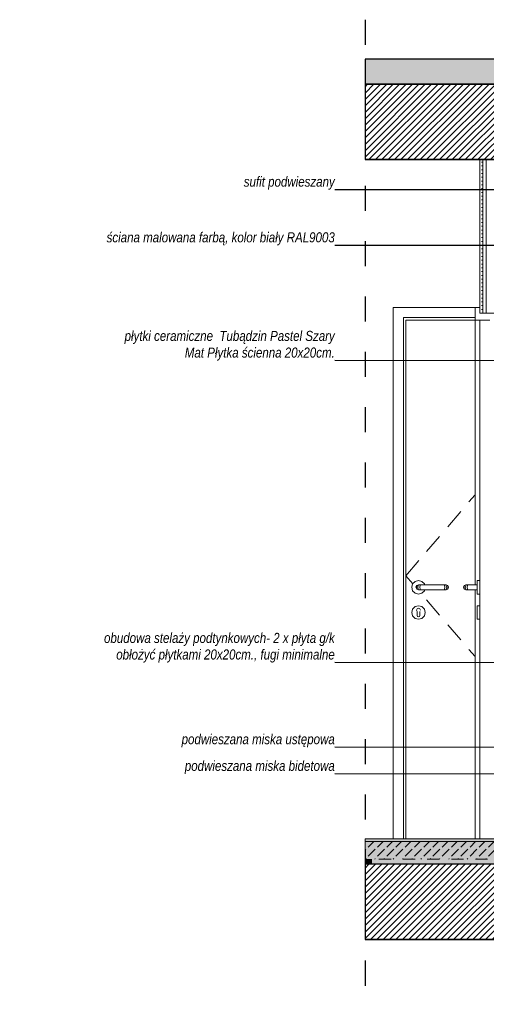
# Model space of a CAD drawing. Header units: millimetres. Extents: x -19885 to 4386, y -353 to 3827.
# Tile 50 of 59: x -834 to 1021, y -258 to 3656. Entities that reach past the tile are written whole.
import ezdxf

# ---------------------------------------------------------------- set-up
doc = ezdxf.new("R2010")
doc.units = ezdxf.units.MM
doc.header["$MEASUREMENT"] = 0
doc.linetypes.add('Przerywana', pattern=[96, 48, -48])
doc.linetypes.add('Przerywana długa', pattern=[220, 100, -120])
for name, color, linetype, lineweight, true_color in [('0_Nr_pióra__20', 7, 'Continuous', 13, 0xb00000), ('0_Nr_pióra__8', 7, 'Continuous', 100, 0xa80f02), ('KR_INW_Nr_pióra__28', 7, 'Continuous', 25, 0xa80f02), ('ROZBUDOWA_NOWE_DZIAŁOWE_Nr_pióra__24', 7, 'Continuous', 15, 0x029e21), ('ROZBUDOWA_NOWE_DZIAŁOWE_Nr_pióra__4', 7, 'Continuous', 13, 0x029e21), ('ROZBUDOWA_NOWE_DZIAŁOWE_Nr_pióra__67', 7, 'Continuous', 13, 0x6a6a6a)]:
    doc.layers.add(name, color=color, linetype=linetype, lineweight=lineweight, true_color=true_color)
for name, color, linetype, lineweight in [('KR_INW_Nr_pióra__1', 7, 'Continuous', 13), ('KR_INW_Nr_pióra__101', 252, 'Continuous', 5), ('KR_INW_Nr_pióra__21', 7, 'Continuous', 25), ('NAPIS_SODON_Nr_pióra__1', 7, 'Continuous', 13), ('NAPIS_SODON_Nr_pióra__101', 252, 'Continuous', 5), ('NAPIS_SODON_Nr_pióra__162', 7, 'Continuous', 5), ('NAPIS_SODON_Nr_pióra__164', 7, 'Continuous', 5), ('NAPIS_SODON_Nr_pióra__169', 7, 'Continuous', 5), ('NAPIS_SODON_Nr_pióra__180', 7, 'Continuous', 5), ('NAPIS_SODON_Nr_pióra__21', 7, 'Continuous', 25), ('NAPIS_SODON_Nr_pióra__41', 7, 'Continuous', 15), ('ROZBUDOWA_NOWE_DZIAŁOWE_Nr_pióra__47', 7, 'Continuous', 15)]:
    doc.layers.add(name, color=color, linetype=linetype, lineweight=lineweight)
doc.layers.add('NAPIS_SODON', color=7, linetype='Continuous')
doc.styles.add('GENERATED_STYLE_3', font='txt')
doc.dimstyles.new('GENERATED_STYLE__4', dxfattribs={"dimtxt": 0.18, "dimasz": 36.48, "dimexe": 0.18, "dimexo": 0.0625, "dimgap": 0.09, "dimtad": 0, "dimtih": 1, "dimtoh": 1, "dimdec": 4, "dimzin": 0, "dimdsep": 46, "dimcen": 0.09, "dimadec": 0, "dimazin": 0, "dimtfac": 1, "dimtdec": 4, "dimtmove": 0, "dimatfit": 3, "dimldrblk": 'ARROWHEAD_5', "dimfxl": 0, "dimtolj": 1, "dimtzin": 0, "dimarcsym": 0})
pattern_1 = [(45, (0, 0), (-12.72792, 12.72792), [])]
pattern_2 = [(0, (0, 0), (0, 15), [0, -15])]

# ---------------------------------------------------------------- blocks, each defined once
blk = doc.blocks.new('*X4')
at = {"layer": 'NAPIS_SODON', "linetype": 'Continuous', "lineweight": 0, "true_color": 0x000000}
for points in [[(566.9, 320), (538.8, 320), (538.8, 300), (566.9, 300)], [(716.9, 300), (866.9, 300), (866.9, 320), (716.9, 320)], [(1016.9, 300), (1166.9, 300), (1166.9, 320), (1016.9, 320)], [(1316.9, 300), (1466.9, 300), (1466.9, 320), (1316.9, 320)], [(1616.9, 300), (1766.9, 300), (1766.9, 320), (1616.9, 320)], [(1916.9, 300), (2066.9, 300), (2066.9, 320), (1916.9, 320)], [(2216.9, 300), (2366.9, 300), (2366.9, 320), (2216.9, 320)], [(2516.9, 300), (2666.9, 300), (2666.9, 320), (2516.9, 320)], [(2816.9, 300), (2966.9, 300), (2966.9, 320), (2816.9, 320)], [(3116.9, 300), (3266.9, 300), (3266.9, 320), (3116.9, 320)]]:
    blk.add_hatch(color=18, dxfattribs=at).paths.add_polyline_path(points)
blk = doc.blocks.new('Wypełnienie_2', base_point=(0, 0))
at = {"layer": 'NAPIS_SODON_Nr_pióra__162', "linetype": 'Continuous'}
blk.add_blockref('*X4', (0, 0), dxfattribs=at)
blk = doc.blocks.new('ARROWHEAD_5')
at = {"color": 0, "linetype": 'Continuous', "lineweight": 0}
blk.add_line((0, 0), (-1, 0), dxfattribs=at)
blk.add_solid([(-1, 0.2679), (0, 0), (-1, -0.2679), (-1, 0.2679)], dxfattribs=at)

msp = doc.modelspace()

# ---------------------------------------------------------------- hatches: boundary and pattern name
at = {"layer": 'KR_INW_Nr_pióra__101', "linetype": 'Continuous'}
h = msp.add_hatch(dxfattribs=at)
h.set_pattern_fill('Cegła_licówka', color=256, style=0, pattern_type=2)
h.set_pattern_definition(pattern_1)
h.paths.add_polyline_path([(538.8, 0), (3677.1, 0), (3906.4, 0), (3906.4, 300), (3750.1, 300), (3750.1, 3100), (3906.4, 3100), (3906.4, 3400), (538.8, 3400), (538.8, 3100), (995, 3100), (1007.5, 3100), (1020, 3100), (1090, 3100), (1102.5, 3100), (1115, 3100), (3330.1, 3100), (3330.1, 300), (1115, 300), (1102.5, 300), (1090, 300), (1020, 300), (1007.5, 300), (995, 300), (538.8, 300)])
at = {"layer": 'NAPIS_SODON_Nr_pióra__101', "linetype": 'Continuous'}
h = msp.add_hatch(dxfattribs=at)
h.set_pattern_fill('Cegła_licówka', color=256, style=0, pattern_type=2)
h.set_pattern_definition(pattern_1)
h.paths.add_polyline_path([(538.8, 3100), (3906.4, 3100), (3906.4, 3400), (538.8, 3400)])
h = msp.add_hatch(dxfattribs=at)
h.set_pattern_fill('Cegła_licówka', color=256, style=0, pattern_type=2)
h.set_pattern_definition(pattern_1)
h.paths.add_polyline_path([(3330.1, 300), (538.8, 300), (538.8, 0), (3906.4, 0), (3906.4, 300), (3750.1, 300)])
at = {"layer": 'NAPIS_SODON_Nr_pióra__164', "linetype": 'Continuous', "lineweight": 0, "true_color": 0xbb9a81}
msp.add_hatch(color=33, dxfattribs=at).paths.add_polyline_path([(538.8, 390), (3330.1, 390), (3330.1, 400), (538.8, 400)])
at = {"layer": 'NAPIS_SODON_Nr_pióra__169', "linetype": 'Continuous'}
h = msp.add_hatch(dxfattribs=at)
h.set_pattern_fill('Beton', color=256, style=0, pattern_type=2)
h.set_pattern_definition([(45, (0, 0), (-36.76955, 36.76955), [39, -13]), (45, (4e-15, 36.77), (-36.76955, 36.76955), [39, -13])])
h.paths.add_polyline_path([(3330.1, 390), (538.8, 390), (538.8, 320), (3330.1, 320)])
at = {"layer": 'NAPIS_SODON_Nr_pióra__180', "linetype": 'Continuous', "lineweight": 0, "true_color": 0xaeaeae}
for points in [[(3906.4, 3400), (3906.4, 3500), (538.8, 3500), (538.8, 3400)], [(3330.1, 400), (538.8, 400), (538.8, 300), (3330.1, 300)]]:
    msp.add_hatch(color=253, dxfattribs=at).paths.add_polyline_path(points)
at = {"layer": 'ROZBUDOWA_NOWE_DZIAŁOWE_Nr_pióra__24', "linetype": 'Continuous'}
h = msp.add_hatch(dxfattribs=at)
h.set_pattern_fill('Gips', color=256, style=0, pattern_type=2)
h.set_pattern_definition(pattern_2)
h.paths.add_polyline_path([(1007.5, 3100), (995, 3100), (995, 2490), (1007.5, 2490)])
h = msp.add_hatch(dxfattribs=at)
h.set_pattern_fill('Gips', color=256, style=0, pattern_type=2)
h.set_pattern_definition(pattern_2)
h.paths.add_polyline_path([(1020, 3100), (1007.5, 3100), (1007.5, 2490), (1020, 2490)])

# ---------------------------------------------------------------- linework, layer by layer
at = {"layer": 'KR_INW_Nr_pióra__1', "linetype": 'Continuous'}
for p, q in [((651.3, 400), (651.3, 2512)), ((651.3, 2512), (976, 2512)), ((691.3, 400), (691.3, 2472)), ((691.3, 2472), (976, 2472)), ((701.3, 400), (701.3, 2462)), ((701.3, 2462), (976, 2462)), ((976, 1767.4), (952, 1739.4)), ((919.6, 1701.4), (867.6, 1640.6)), ((835.1, 1602.6), (783.1, 1541.8)), ((753.2, 1506.8), (701.3, 1446)), ((728.5, 1414.1), (701.3, 1446)), ((727.9, 1413.5), (724.2, 1400)), ((737.7, 1423.4), (727.9, 1413.5)), ((751.2, 1427), (737.7, 1423.4)), ((751.2, 1410), (744.1, 1407.1)), ((764.7, 1423.4), (751.2, 1427)), ((751.2, 1427), (751.3, 1427)), ((751.2, 1410), (752.3, 1410)), ((752.3, 1410), (755.6, 1410)), ((755.6, 1410), (760.4, 1410)), ((760.4, 1410), (766.2, 1410)), ((774.6, 1413.5), (764.7, 1423.4)), ((764.8, 1423.4), (764.7, 1423.4)), ((774.6, 1413.5), (764.8, 1423.4)), ((766.2, 1410), (846.2, 1410)), ((775.6, 1410), (774.6, 1413.5)), ((775.6, 1410), (774.6, 1413.5)), ((846.2, 1410), (851.9, 1410)), ((851.9, 1410), (856.8, 1410)), ((856.8, 1410), (860, 1410)), ((860, 1410), (861.2, 1410)), ((861.2, 1410), (868.3, 1407.1)), ((861.2, 1410), (861.2, 1410)), ((724.2, 1400), (727.9, 1386.5)), ((727.9, 1386.5), (737.7, 1376.6)), ((737.7, 1376.6), (751.2, 1373)), ((744.1, 1407.1), (741.2, 1400)), ((741.2, 1400), (744.1, 1392.9)), ((745.6, 1407.1), (742.9, 1400)), ((742.9, 1400), (745.6, 1392.9)), ((744.1, 1392.9), (751.2, 1390)), ((750.4, 1407.1), (748.3, 1400)), ((748.3, 1400), (750.4, 1392.9)), ((751.2, 1390), (752.3, 1390)), ((751.2, 1373), (764.7, 1376.6)), ((751.2, 1373), (751.3, 1373)), ((752.3, 1390), (755.6, 1390)), ((755.6, 1390), (760.4, 1390)), ((757.6, 1407.1), (756.5, 1400)), ((756.5, 1400), (757.6, 1392.9)), ((760.4, 1390), (766.2, 1390)), ((764.7, 1376.6), (774.6, 1386.5)), ((764.7, 1376.6), (764.8, 1376.6)), ((764.8, 1376.6), (774.6, 1386.5)), ((766.2, 1390), (846.2, 1390)), ((774.6, 1386.5), (775.6, 1390)), ((774.6, 1386.5), (775.6, 1390)), ((846.2, 1390), (851.9, 1390)), ((851.9, 1390), (856.8, 1390)), ((854.6, 1407.1), (855.8, 1400)), ((855.8, 1400), (854.6, 1392.9)), ((856.8, 1390), (860, 1390)), ((860, 1390), (861.2, 1390)), ((868.3, 1392.9), (861.2, 1390)), ((861.2, 1390), (861.2, 1390)), ((861.9, 1407.1), (864, 1400)), ((864, 1400), (861.9, 1392.9)), ((866.7, 1407.1), (869.4, 1400)), ((869.4, 1400), (866.7, 1392.9)), ((868.3, 1407.1), (871.2, 1400)), ((871.2, 1400), (868.3, 1392.9)), ((835.1, 1289.4), (783.1, 1350.2)), ((727.9, 1313.5), (724.2, 1300)), ((724.2, 1300), (727.9, 1286.5)), ((737.7, 1323.4), (727.9, 1313.5)), ((751.2, 1327), (737.7, 1323.4)), ((743.8, 1309.7), (744.5, 1311.6)), ((746.2, 1304.4), (743.8, 1309.7)), ((744.5, 1311.6), (745.9, 1315.1)), ((745.9, 1315.1), (751.2, 1317.4)), ((746.2, 1304.4), (746.2, 1302.9)), ((746.2, 1302.9), (746.2, 1300)), ((746.2, 1300), (746.2, 1297.1)), ((746.2, 1297.1), (746.2, 1291.3)), ((764.7, 1323.4), (751.2, 1327)), ((751.2, 1327), (751.3, 1327)), ((751.2, 1317.4), (751.2, 1317.4)), ((751.2, 1317.4), (756.6, 1315.1)), ((756.2, 1302.9), (756.2, 1304.4)), ((756.2, 1302.9), (756.2, 1300)), ((756.2, 1300), (756.2, 1297.1)), ((756.2, 1297.1), (756.2, 1291.3)), ((756.6, 1315.1), (758, 1311.6)), ((758, 1311.6), (758.7, 1309.7)), ((774.6, 1313.5), (764.7, 1323.4)), ((764.8, 1323.4), (764.7, 1323.4)), ((774.6, 1313.5), (764.8, 1323.4)), ((778.2, 1300), (774.6, 1313.5)), ((778.3, 1300), (774.6, 1313.5)), ((774.6, 1286.5), (778.2, 1300)), ((774.6, 1286.5), (778.3, 1300)), ((727.9, 1286.5), (737.7, 1276.6)), ((737.7, 1276.6), (751.2, 1273)), ((746.2, 1291.3), (746.2, 1287.5)), ((746.2, 1287.5), (747.7, 1284)), ((747.7, 1284), (751.2, 1282.5)), ((751.2, 1282.5), (754.8, 1284)), ((751.2, 1282.5), (751.2, 1282.5)), ((751.2, 1273), (764.7, 1276.6)), ((751.2, 1273), (751.3, 1273)), ((754.8, 1284), (756.2, 1287.5)), ((756.2, 1291.3), (756.2, 1287.5)), ((764.7, 1276.6), (774.6, 1286.5)), ((764.7, 1276.6), (764.8, 1276.6)), ((764.8, 1276.6), (774.6, 1286.5)), ((919.6, 1190.6), (867.6, 1251.4)), ((976, 1124.6), (952, 1152.6))]:
    msp.add_line(p, q, dxfattribs=at)
at = {"layer": 'KR_INW_Nr_pióra__21', "linetype": 'Continuous', "flags": 128}
for points in [[(3906.4, 3400), (538.8, 3400), (538.8, 3100), (995, 3100), (1007.5, 3100), (1020, 3100), (1090, 3100)], [(1090, 300), (1020, 300), (1007.5, 300), (995, 300), (538.8, 300), (538.8, 0), (3677.1, 0)]]:
    msp.add_lwpolyline(points, dxfattribs=at)
at = {"layer": 'KR_INW_Nr_pióra__28', "linetype": 'Przerywana długa'}
msp.add_line((538.8, 3656.4), (538.8, -257.6), dxfattribs=at)
at = {"layer": 'NAPIS_SODON_Nr_pióra__1', "linetype": 'Continuous'}
msp.add_line((3321.5, 3500), (538.8, 3500), dxfattribs=at)
at = {"layer": 'NAPIS_SODON_Nr_pióra__1', "linetype": 'Przerywana'}
msp.add_line((538.8, 300), (538.8, 0), dxfattribs=at)
at = {"layer": 'NAPIS_SODON_Nr_pióra__1', "linetype": 'Przerywana', "flags": 128}
for points in [[(538.8, 3500), (538.8, 3400), (538.8, 3100)], [(538.8, 400), (538.8, 390), (538.8, 320), (538.8, 300)]]:
    msp.add_lwpolyline(points, dxfattribs=at)
at = {"layer": 'NAPIS_SODON_Nr_pióra__21', "linetype": 'Continuous'}
for p, q in [((3906.4, 3400), (538.8, 3400)), ((995, 3100), (538.8, 3100)), ((3398.3, 0), (538.8, 0))]:
    msp.add_line(p, q, dxfattribs=at)
at = {"layer": 'NAPIS_SODON_Nr_pióra__21', "linetype": 'Continuous', "flags": 128}
msp.add_lwpolyline([(3906.4, 3400), (3906.4, 3500), (538.8, 3500), (538.8, 3400)], close=True, dxfattribs=at)
msp.add_lwpolyline([(1115, 3100), (1102.5, 3100), (1090, 3100), (1020, 3100), (1007.5, 3100), (995, 3100)], dxfattribs=at)
at = {"layer": 'NAPIS_SODON_Nr_pióra__41', "linetype": 'Continuous'}
msp.add_line((3330.1, 390), (538.8, 390), dxfattribs=at)
at = {"layer": 'NAPIS_SODON_Nr_pióra__41', "linetype": 'Przerywana'}
msp.add_line((3330.1, 320), (538.8, 320), dxfattribs=at)
at = {"layer": 'NAPIS_SODON_Nr_pióra__41', "linetype": 'Continuous', "flags": 128}
msp.add_lwpolyline([(3330.1, 400), (1115, 400), (1102.5, 400), (1090, 400), (1035, 400), (1020, 400), (1007.5, 400), (995, 400), (538.8, 400)], dxfattribs=at)
at = {"layer": 'ROZBUDOWA_NOWE_DZIAŁOWE_Nr_pióra__24', "linetype": 'Continuous'}
for p, q in [((995, 2462), (995, 400)), ((1035, 2462), (995, 2462))]:
    msp.add_line(p, q, dxfattribs=at)
at = {"layer": 'ROZBUDOWA_NOWE_DZIAŁOWE_Nr_pióra__4', "linetype": 'Continuous'}
for p, q in [((976, 2512), (976, 2462)), ((995, 2512), (976, 2512)), ((976, 1410), (976, 2462)), ((995, 2462), (976, 2462)), ((994.9, 1922.7), (994.9, 1918.4)), ((994.9, 1881.1), (994.9, 1821.6)), ((994.9, 1784.3), (994.9, 1724.8)), ((994.9, 1687.5), (994.9, 1627.9)), ((994.9, 1590.7), (994.9, 1531.1)), ((994.9, 1493.9), (994.9, 1490.6)), ((994.9, 1490.6), (994.9, 1431)), ((940, 1410), (932.9, 1407.1)), ((940, 1410), (941.1, 1410)), ((941.1, 1410), (944.4, 1410)), ((944.4, 1410), (949.2, 1410)), ((949.2, 1410), (955, 1410)), ((955, 1410), (985, 1410)), ((985, 1423.4), (985, 1427)), ((985, 1427), (985.1, 1427)), ((985, 1413.5), (985, 1423.4)), ((985, 1410), (985, 1413.5)), ((985, 1410), (985, 1407.1)), ((985.1, 1427), (994.9, 1427)), ((994.9, 1427), (994.9, 1431)), ((994.9, 1427), (995, 1427)), ((932.9, 1407.1), (930, 1400)), ((930, 1400), (932.9, 1392.9)), ((934.5, 1407.1), (931.7, 1400)), ((931.7, 1400), (934.5, 1392.9)), ((932.9, 1392.9), (940, 1390)), ((939.3, 1407.1), (937.2, 1400)), ((937.2, 1400), (939.3, 1392.9)), ((940, 1390), (941.1, 1390)), ((941.1, 1390), (944.4, 1390)), ((944.4, 1390), (949.2, 1390)), ((946.5, 1407.1), (945.3, 1400)), ((945.3, 1400), (946.5, 1392.9)), ((949.2, 1390), (955, 1390)), ((955, 1390), (985, 1390)), ((976, 400), (976, 1390)), ((985, 1407.1), (985, 1400)), ((985, 1400), (985, 1392.9)), ((985, 1392.9), (985, 1390)), ((985, 1386.5), (985, 1390)), ((985, 1376.6), (985, 1386.5)), ((985, 1373), (985, 1376.6)), ((985, 1373), (985.1, 1373)), ((985.1, 1373), (994.9, 1373)), ((994.9, 1371.4), (994.9, 1373.4)), ((994.9, 1373), (995, 1373)), ((994.9, 1368.1), (994.9, 1371.4)), ((994.9, 1271.3), (994.9, 1330.9)), ((985, 1323.4), (985, 1327)), ((985, 1327), (985.1, 1327)), ((985, 1313.5), (985, 1323.4)), ((985, 1300), (985, 1313.5)), ((985, 1286.5), (985, 1300)), ((985.1, 1327), (994.9, 1327)), ((994.9, 1327), (995, 1327)), ((985, 1276.6), (985, 1286.5)), ((985, 1273), (985, 1276.6)), ((985, 1273), (985.1, 1273)), ((985.1, 1273), (994.9, 1273)), ((994.9, 1273), (995, 1273)), ((994.9, 1174.5), (994.9, 1234.1)), ((994.9, 1077.7), (994.9, 1137.2)), ((994.9, 980.9), (994.9, 1040.4)), ((994.9, 939.3), (994.9, 943.6))]:
    msp.add_line(p, q, dxfattribs=at)
at = {"layer": 'ROZBUDOWA_NOWE_DZIAŁOWE_Nr_pióra__47', "linetype": 'Continuous', "flags": 128}
for points in [[(995, 3100), (995, 2512), (995, 2490)], [(1115, 2490), (1102.5, 2490), (1090, 2490), (1020, 2490), (1007.5, 2490), (995, 2490)]]:
    msp.add_lwpolyline(points, dxfattribs=at)
at = {"layer": 'ROZBUDOWA_NOWE_DZIAŁOWE_Nr_pióra__67', "linetype": 'Continuous'}
for p, q in [((1007.5, 3100), (1007.5, 2490)), ((1020, 3100), (1020, 2490))]:
    msp.add_line(p, q, dxfattribs=at)

# ---------------------------------------------------------------- block references
at = {"layer": 'NAPIS_SODON_Nr_pióra__162', "linetype": 'Continuous'}
msp.add_blockref('Wypełnienie_2', (0, 0), dxfattribs=at)

# ---------------------------------------------------------------- texts
at = {"layer": '0_Nr_pióra__8', "linetype": 'Continuous', "char_height": 40, "style": 'GENERATED_STYLE_3'}
for s, insert, attachment_point in [('\\A1;{\\fArial Narrow|b0|i1|c238|p34;sufit podwieszany}', (418.6, 2980.5), 9), ('\\A1;{\\fArial Narrow|b0|i1|c238|p34;ściana malowana farbą, kolor biały RAL9003}', (418.6, 2759.2), 9), ('\\A1;{\\fArial Narrow|b0|i1|c238|p34;ściana malowana farbą, kolor biały RAL9003}', (-1949.9, 2698.7), 7), ('\\A1;{\\fArial Narrow|b0|i1|c238|p34;podwieszana miska ustępowa}', (418.6, 764.3), 9), ('\\A1;{\\fArial Narrow|b0|i1|c238|p34;podwieszana miska bidetowa}', (418.6, 658.4), 9)]:
    msp.add_mtext(s, dxfattribs=dict(at, insert=insert, attachment_point=attachment_point))
at = {"layer": '0_Nr_pióra__8', "linetype": 'Continuous', "char_height": 40, "attachment_point": 9, "style": 'GENERATED_STYLE_3'}
for s, insert, line_spacing_factor in [('\\A1;{\\fArial Narrow|b0|i1|c238|p34;płytki ceramiczne  Tubądzin Pastel Szary \\P\\fArial Narrow|b0|i1|c238|p34;Mat Płytka ścienna 20x20cm.}', (418.6, 2301.1), 0.993976), ('\\A1;{\\fArial Narrow|b0|i1|c238|p34;obudowa stelaży podtynkowych- 2 x płyta g/k\\P\\fArial Narrow|b0|i1|c238|p34;obłożyć płytkami 20x20cm., fugi minimalne}', (418.6, 1101), 0.986231)]:
    msp.add_mtext(s, dxfattribs=dict(at, insert=insert, line_spacing_factor=line_spacing_factor))

# ---------------------------------------------------------------- leaders
at = {"layer": '0_Nr_pióra__20', "linetype": 'Continuous', "annotation_type": 0, "has_hookline": 1, "hookline_direction": 1}
for points, text_width in [([(1558, 2979.5), (418.7, 2980.5)], 362.9), ([(1468, 2758.2), (418.7, 2759.2)], 905.5), ([(1468, 2300), (418.7, 2301.1)], 838.6), ([(1310.1, 1100), (418.7, 1101)], 917.8), ([(1565.3, 763.1), (418.7, 764.3)], 608.2), ([(2651.1, 656.7), (418.7, 658.4)], 595.5)]:
    msp.add_leader(points, dimstyle='GENERATED_STYLE__4', dxfattribs=dict(at, text_width=text_width))

doc.saveas('drawing.dxf')
